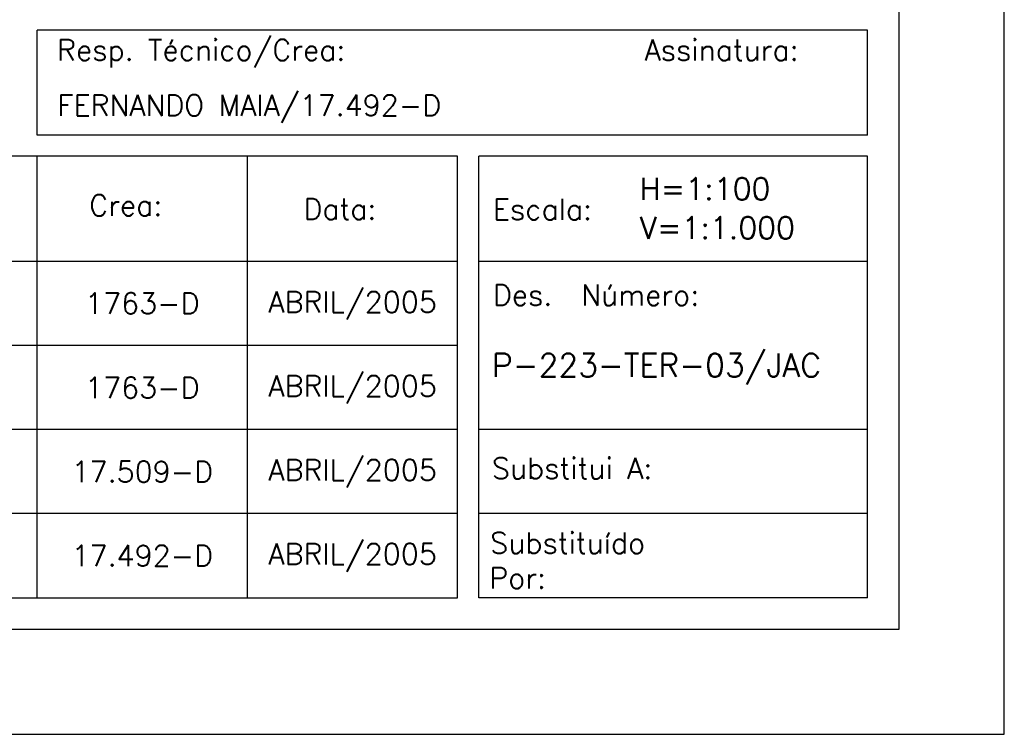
# Model space of a CAD drawing. Extents: x -1825 to 98, y 5678 to 6985.
# Tile 73 of 86: x 4 to 98, y 6391 to 6459. Entities that reach past the tile are written whole.
import ezdxf
from ezdxf.enums import TextEntityAlignment as Align

# ---------------------------------------------------------------- set-up
doc = ezdxf.new("R2010")
doc.units = 0
doc.header["$MEASUREMENT"] = 0
doc.layers.add('CARIMBO', color=7, linetype='CONTINUOUS')
doc.layers.add('PADRÃO', color=7, linetype='CONTINUOUS')
doc.styles.add('ROMANS', font='romans.shx', dxfattribs={"height": 1.5})
doc.styles.add('STYLE1', font='ROMANS')

msp = doc.modelspace()

# ---------------------------------------------------------------- linework, layer by layer
at = {"layer": 'CARIMBO', "color": 6}
for p, q in [((84.833, 6458.02), (5.833, 6458.02)), ((5.833, 6448.02), (5.833, 6458.02)), ((84.833, 6448.02), (84.833, 6458.02)), ((84.833, 6448.02), (5.833, 6448.02)), ((45.833, 6446.02), (-84.167, 6446.02)), ((5.833, 6404.02), (5.833, 6446.02)), ((25.833, 6404.02), (25.833, 6446.02)), ((45.833, 6404.02), (45.833, 6446.02)), ((84.833, 6446.02), (47.833, 6446.02)), ((47.833, 6404.02), (47.833, 6446.02)), ((84.833, 6404.02), (84.833, 6446.02)), ((84.833, 6404.02), (84.833, 6446.02)), ((45.833, 6436.02), (-84.167, 6436.02)), ((84.833, 6436.02), (47.833, 6436.02)), ((-84.167, 6404.02), (45.833, 6404.02)), ((84.833, 6404.02), (47.833, 6404.02))]:
    msp.add_line(p, q, dxfattribs=at)
at = {"layer": 'CARIMBO', "color": 3}
for p, q in [((45.833, 6428.02), (-84.167, 6428.02)), ((45.833, 6420.02), (-84.167, 6420.02)), ((45.833, 6412.02), (-84.167, 6412.02)), ((84.833, 6412.02), (47.833, 6412.02))]:
    msp.add_line(p, q, dxfattribs=at)
at = {"layer": 'CARIMBO', "color": 4}
msp.add_line((84.833, 6420.02), (47.833, 6420.02), dxfattribs=at)
at = {"layer": 'PADRÃO', "color": 2}
msp.add_lwpolyline([(-743.167, 6985.02), (-743.167, 6391.02), (97.833, 6391.02), (97.833, 6985.02), (-743.167, 6985.02)], dxfattribs=at)
at = {"layer": 'PADRÃO', "color": 1}
msp.add_lwpolyline([(-718.167, 6401.02), (87.833, 6401.02), (87.833, 6975.02), (-718.167, 6975.02)], close=True, dxfattribs=at)

# ---------------------------------------------------------------- texts
at = {"layer": 'CARIMBO', "color": 2, "style": 'ROMANS'}
for s, p in [('Resp. Técnico/Crea:', (7.723, 6455.137)), ('Assinatura:', (63.602, 6455.147)), ('FERNANDO MAIA/17.492-D', (7.741, 6449.872)), ('Crea:', (10.791, 6440.341)), ('Escala:', (49.179, 6439.97)), ('Data:', (31.159, 6439.992)), ('Des.  Número:', (49.179, 6431.824)), ('Substitui A:', (49.09, 6415.344)), ('Substituído ', (48.923, 6408.232)), ('Por:', (48.843, 6404.899))]:
    msp.add_text(s, height=2, dxfattribs=at).set_placement(p)
for s, p in [('1763-D', (15.833, 6432.02)), ('ABRIL/2005', (35.833, 6432.02)), ('1763-D', (15.833, 6424.02)), ('ABRIL/2005', (35.833, 6424.02)), ('17.509-D', (15.833, 6416.02)), ('ABRIL/2005', (35.833, 6416.02)), ('ABRIL/2005', (35.833, 6408.02)), ('17.492-D', (15.833, 6408.02))]:
    msp.add_text(s, height=2, dxfattribs=at).set_placement(p, align=Align.MIDDLE)
at = {"layer": 'PADRÃO', "color": 8, "style": 'STYLE1'}
for s, p in [('H=1:100', (63.165, 6441.88)), ('V=1:1.000', (63.165, 6438.169))]:
    msp.add_text(s, height=2.1, dxfattribs=at).set_placement(p)
at = {"layer": 'PADRÃO', "color": 4, "style": 'STYLE1'}
msp.add_text('P-223-TER-03/JAC', height=2.2, dxfattribs=at).set_placement((49.096, 6425.041))

doc.saveas('drawing.dxf')
